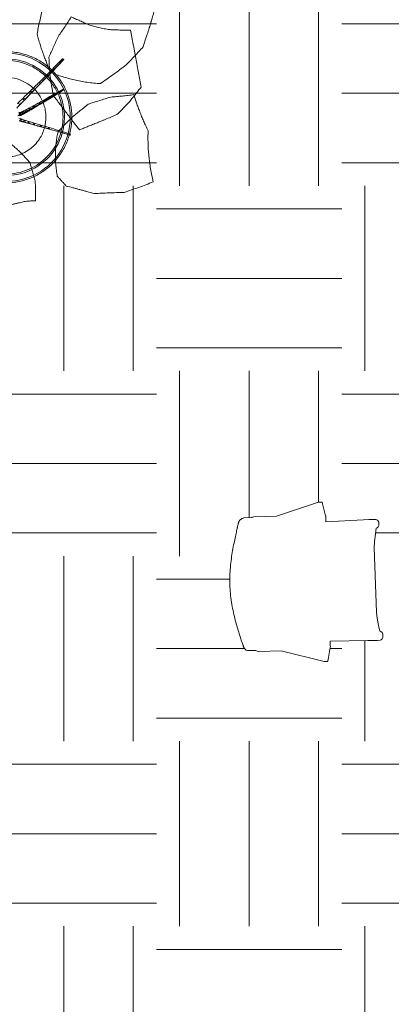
# Model space of a CAD drawing. Header units: millimetres. Extents: x 853417 to 929373, y -433185 to -369260.
# Tile 56 of 228: x 873567 to 874840, y -426704 to -423326. Entities that reach past the tile are written whole.
import ezdxf

# ---------------------------------------------------------------- set-up
doc = ezdxf.new("R2010")
doc.units = ezdxf.units.MM
doc.layers.add('I-FURN', color=7, linetype='Continuous', lineweight=9)
doc.layers.add('KOKO-FLOR-PATT', color=7, linetype='Continuous', lineweight=9)

# ---------------------------------------------------------------- blocks, each defined once
blk = doc.blocks.new('highframe_417 - Default-3411615-1 korrus_SA_kunstihanke plaan')
at = {"layer": 'I-FURN'}
for p, q in [((-207.7, 223.9), (-207.6, 238.1)), ((-207.6, 238.1), (-207.2, 247.9)), ((-207.2, 247.9), (-206.1, 251.2)), ((-206.1, 251.2), (-202.8, 254.6)), ((-202.8, 254.6), (-197.5, 256.9)), ((-197.5, 256.9), (-192, 257.5)), ((-192, 257.5), (-186.4, 256.9)), ((-186.4, 256.9), (-181.3, 254.7)), ((-181.3, 254.7), (-177.9, 251.3)), ((-177.9, 251.3), (-176.7, 247.7)), ((-176.7, 247.7), (-157.1, 243.9)), ((-157.1, 243.9), (-131.6, 240.2)), ((-131.6, 240.2), (-110.2, 238)), ((-110.2, 238), (110.2, 238)), ((110.2, 238), (131.6, 240.2)), ((131.6, 240.2), (157.1, 243.9)), ((157.1, 243.9), (176.7, 247.7)), ((176.7, 247.7), (177.9, 251.3)), ((177.9, 251.3), (181.3, 254.7)), ((181.3, 254.7), (186.4, 256.9)), ((186.4, 256.9), (192, 257.5)), ((192, 257.5), (197.5, 256.9)), ((197.5, 256.9), (202.8, 254.6)), ((202.8, 254.6), (206.1, 251.2)), ((206.1, 251.2), (207.2, 247.9)), ((207.2, 247.9), (207.6, 238.1)), ((207.6, 238.1), (207.7, 223.9)), ((-207.4, 205.1), (-207.7, 223.9)), ((-204.8, 76.1), (-207.4, 205.1)), ((207.4, 205.1), (204.8, 76.1)), ((207.7, 223.9), (207.4, 205.1)), ((-266.7, 67.1), (-225.8, 75.7)), ((-225.8, 75.7), (-224.5, 76.1)), ((-224.5, 76.1), (-218.3, 76.1)), ((-218.3, 76.1), (-204.8, 76.1)), ((204.8, 76.1), (218.3, 76.1)), ((218.3, 76.1), (224.3, 76.1)), ((224.3, 76.1), (225.8, 75.7)), ((225.8, 75.7), (266.7, 67.1)), ((-273.5, 63.5), (-273.3, 64.6)), ((-273.5, 62.4), (-273.5, 63.5)), ((-273.5, 58.1), (-273.5, 62.4)), ((-273.5, 53.4), (-273.5, 58.1)), ((-231.2, -92.7), (-273.5, 53.4)), ((-273.3, 64.6), (-271.6, 65.6)), ((-271.6, 65.6), (-269.5, 66.5)), ((-269.5, 66.5), (-266.7, 67.1)), ((273.5, 53.4), (231.2, -92.7)), ((266.7, 67.1), (269.5, 66.5)), ((269.5, 66.5), (271.6, 65.6)), ((271.6, 65.6), (273.3, 64.6)), ((273.3, 64.6), (273.5, 63.5)), ((273.5, 63.5), (273.5, 62.4)), ((273.5, 62.4), (273.5, 58.1)), ((273.5, 58.1), (273.5, 53.4)), ((-231.3, -170), (-231.2, -92.7)), ((231.2, -92.7), (231.3, -170)), ((-230.3, -175.5), (-231.3, -170)), ((-229.1, -177.1), (-230.3, -175.5)), ((-229.1, -204.3), (-229.1, -177.1)), ((226.9, -180), (226.8, -204.3)), ((230.3, -175.5), (226.9, -180)), ((231.3, -170), (230.3, -175.5))]:
    blk.add_line(p, q, dxfattribs=at)
blk.add_open_spline([(226.8, -204.3), (226.8, -207.2), (226.1, -210.5), (224, -213.7), (222.8, -215.1), (221.6, -216.1), (220.5, -217), (219.6, -217.6), (218.7, -218.2), (217.4, -219), (215.6, -219.9), (213.6, -220.7), (211.9, -221.4), (210.6, -221.9), (209.2, -222.4), (207.3, -223.1), (204.8, -223.9), (201.5, -224.9), (196.8, -226.3), (190.4, -228.2), (179, -231.5), (162.5, -236.1), (139.9, -242), (114.8, -247.8), (87.8, -253), (59.1, -257.3), (29.4, -260.1), (-0.9, -261.2), (-31.4, -259.9), (-61.6, -256.8), (-90.8, -252.3), (-118.3, -247), (-143.8, -241.2), (-162.7, -236.5), (-176.1, -233.1), (-185.3, -230.6), (-192, -228.9), (-197, -227.7), (-200.4, -226.8), (-203.6, -226), (-206.5, -225.2), (-208.8, -224.6), (-210.5, -224.1), (-211.7, -223.7), (-212.9, -223.2), (-214.4, -222.7), (-216.1, -222), (-217.7, -221.2), (-218.9, -220.5), (-219.7, -219.9), (-220.5, -219.3), (-221.6, -218.4), (-223.2, -216.9), (-225.3, -214.1), (-227.4, -209.7), (-228.6, -206.2), (-229.1, -204.3)], degree=3, knots=[-1, -1, -1, -1, -0.958333, -0.947917, -0.9375, -0.927083, -0.921875, -0.916667, -0.911458, -0.90625, -0.895833, -0.885417, -0.880208, -0.875, -0.869792, -0.864583, -0.854167, -0.84375, -0.833333, -0.8125, -0.791667, -0.75, -0.708333, -0.666667, -0.625, -0.583333, -0.541667, -0.5, -0.458333, -0.416667, -0.375, -0.333333, -0.291667, -0.25, -0.229167, -0.208333, -0.1875, -0.177083, -0.166667, -0.15625, -0.145833, -0.135417, -0.130208, -0.125, -0.119792, -0.114583, -0.104167, -0.09375, -0.088542, -0.083333, -0.078125, -0.072917, -0.0625, -0.041667, -0.020833, 0, 0, 0, 0], dxfattribs=at)
blk = doc.blocks.new('Furniture_Interior-Artwork-Decoration_Gotessons_Areca-Palm  - Default-1583015-1 korrus_SA_kunstihanke plaan')
at = {"layer": 'I-FURN'}
for p, q in [((236.7, 142.3), (184.8, 109.8)), ((184.4, 115.7), (189.2, 112.2)), ((184.8, 109.8), (184.4, 115.7)), ((189.2, 112.2), (184.8, 109.8)), ((139.8, 89), (145.6, 85)), ((140.1, 82), (139.8, 89)), ((145.6, 85), (140.1, 82)), ((49.4, 36.5), (58.2, 31)), ((72.5, 49.6), (80.3, 44.6)), ((72.5, 40.3), (72.5, 49.6)), ((80.3, 44.6), (72.5, 40.3)), ((102.5, 67), (109.3, 62.5)), ((102.7, 58.9), (102.5, 67)), ((109.3, 62.5), (102.7, 58.9)), ((212.2, 43.6), (175.6, 32.4)), ((175.6, 32.4), (178.3, 36.6)), ((178.3, 36.6), (180.4, 32)), ((44, -4.6), (50.2, 4.6)), ((50, -6.5), (46.3, 1.1)), ((46.6, 4.5), (51.8, -6.2)), ((58.2, 31), (49.3, 26.1)), ((49.8, -3.4), (55.6, 5.2)), ((50.2, 4.6), (55.1, -5.4)), ((55.6, 5.2), (60.1, -4.1)), ((57.7, -1.5), (63.1, 6.5)), ((63.1, 6.5), (67.3, -2.2)), ((68.1, 1.2), (73.1, 8.5)), ((76.9, 0.5), (68.1, 1.2)), ((73.1, 8.5), (76.9, 0.5)), ((81.5, 4.8), (86, 11.5)), ((89.5, 4.2), (81.5, 4.8)), ((86, 11.5), (89.5, 4.2)), ((98.3, 9.5), (102.3, 15.6)), ((105.5, 8.9), (98.3, 9.5)), ((102.3, 15.6), (105.5, 8.9)), ((119.1, 15.5), (122.7, 20.9)), ((125.5, 15), (119.1, 15.5)), ((122.7, 20.9), (125.5, 15)), ((144.9, 23.1), (148, 27.9)), ((150.5, 22.6), (144.9, 23.1)), ((148, 27.9), (150.5, 22.6)), ((180.4, 32), (175.6, 32.4)), ((51.8, -6.2), (39.9, -5.3)), ((41.1, -24), (49, -18.6)), ((49.7, -28.1), (41.1, -24)), ((55.1, -5.4), (44, -4.6)), ((45.2, -6.2), (50, -6.5)), ((49, -18.6), (49.7, -28.1)), ((60.1, -4.1), (49.8, -3.4)), ((52, -29.9), (59.2, -24.9)), ((59.9, -33.7), (52, -29.9)), ((67.3, -2.2), (57.7, -1.5)), ((59.2, -24.9), (59.9, -33.7)), ((65.8, -37.5), (72.3, -32.9)), ((72.3, -32.9), (72.9, -40.9)), ((72.9, -40.9), (65.8, -37.5)), ((82.8, -47), (88.7, -42.9)), ((89.2, -50.1), (82.8, -47)), ((88.7, -42.9), (89.2, -50.1)), ((103.7, -58.8), (108.9, -55.1)), ((109.3, -61.5), (103.7, -58.8)), ((108.9, -55.1), (109.3, -61.5)), ((129.3, -73.5), (133.9, -70.2)), ((134.2, -75.8), (129.3, -73.5)), ((133.9, -70.2), (134.2, -75.8)), ((159.6, -90.9), (163.6, -88)), ((163.8, -92.8), (159.6, -90.9)), ((163.6, -88), (163.8, -92.8))]:
    blk.add_line(p, q, dxfattribs=at)
at = {"layer": 'I-FURN', "flags": 128}
for points in [[(184.4, 115.7), (210.3, 131.3), (236.2, 147)], [(189.2, 112.2), (214.6, 128.1), (240.1, 144)], [(236.2, 147), (237.2, 146.2), (238.1, 145.5), (239.1, 144.8), (240.1, 144)], [(236.7, 142.3), (236.6, 143.4), (236.5, 144.6), (236.4, 145.8), (236.2, 147)], [(240.1, 144), (239.2, 143.6), (238.4, 143.1), (237.6, 142.7), (236.7, 142.3)], [(184.8, 109.8), (162.5, 95.9), (140.1, 82)], [(145.6, 85), (167.4, 98.6), (189.2, 112.2)], [(140.1, 82), (121.4, 70.5), (102.7, 58.9)], [(109.3, 62.5), (127.5, 73.8), (145.6, 85)], [(178.3, 36.6), (196.3, 41.9), (214.3, 47.1)], [(180.4, 32), (198.3, 37.6), (216.2, 43.2)], [(212.2, 43.6), (212.7, 44.5), (213.2, 45.4), (213.8, 46.3), (214.3, 47.1)], [(216.2, 43.2), (215.2, 43.3), (214.2, 43.4), (213.2, 43.5), (212.2, 43.6)], [(214.3, 47.1), (214.8, 46.2), (215.2, 45.2), (215.7, 44.2), (216.2, 43.2)], [(175.6, 32.4), (160.3, 27.8), (144.9, 23.1)], [(150.5, 22.6), (165.5, 27.3), (180.4, 32)], [(159.6, -90.9), (144.5, -82.2), (129.3, -73.5)], [(134.2, -75.8), (149, -84.3), (163.8, -92.8)], [(195.3, -111.5), (177.5, -101.2), (159.6, -90.9)], [(163.8, -92.8), (181.2, -102.9), (198.7, -113.1)], [(195.3, -111.5), (196.1, -110.9), (197, -110.3), (197.8, -109.6), (198.6, -109)], [(198.7, -113.1), (197.9, -112.7), (197, -112.3), (196.2, -111.9), (195.3, -111.5)], [(198.6, -109), (198.6, -110), (198.7, -111), (198.7, -112.1), (198.7, -113.1)]]:
    blk.add_lwpolyline(points, dxfattribs=at)
at = {"layer": 'I-FURN'}
for points, knots in [([(213.8, 333.6), (206.2, 319.6), (195.3, 298.6), (181.8, 270.8), (175.5, 257.1), (172.5, 250.2)], [0, 0, 0, 0, 0.5, 0.75, 1, 1, 1, 1]), ([(514.2, 119.3), (517.1, 124.2), (522.9, 133.6), (530.9, 146.4), (537, 155.9), (541.5, 162.8), (544.6, 167.7), (547.4, 172), (549.7, 175.7), (551.7, 178.9), (553.4, 181.9), (555, 184.6), (556.5, 187.3), (557.9, 189.7), (559, 191.7), (560, 193.3), (560.9, 194.9), (562.1, 196.9), (563.6, 199.2), (565.2, 202), (567.5, 205.7), (570.6, 210.9), (575.4, 219.2), (582.3, 231), (590.7, 245.1), (598.3, 257.6), (604.3, 267.4), (608.6, 274.5), (612.8, 281.3), (618.4, 290.6), (625.6, 302.1), (634.2, 316.1), (640, 325.4), (642.9, 330.1)], [0, 0, 0, 0, 0.05, 0.1, 0.15, 0.175, 0.2, 0.225, 0.25, 0.275, 0.3, 0.325, 0.35, 0.375, 0.3875, 0.4, 0.4125, 0.425, 0.45, 0.475, 0.5, 0.55, 0.6, 0.65, 0.7, 0.75, 0.775, 0.8, 0.825, 0.85, 0.9, 0.95, 1, 1, 1, 1]), ([(326.2, 259), (324, 260.7), (319.6, 264.1), (310.9, 270.9), (304.7, 276), (300.7, 279.3)], [0, 0, 0, 0, 0.25, 0.5, 1, 1, 1, 1]), ([(172.5, 250.2), (172.6, 244.1), (173, 232), (173.7, 214.1), (174.9, 196.2), (176.4, 178.6), (178.3, 161.4), (181.3, 138.7), (184.1, 121.9), (186.2, 110.5)], [0, 0, 0, 0, 0.125, 0.25, 0.375, 0.5, 0.625, 0.75, 1, 1, 1, 1]), ([(351.8, 238.5), (349.5, 240.2), (345, 243.7), (336.3, 250.5), (330.2, 255.6), (326.2, 259)], [0, 0, 0, 0, 0.25, 0.5, 1, 1, 1, 1]), ([(474.5, -12.6), (475, -4.4), (476, 12.1), (477.4, 36.7), (478.6, 57.1), (479.6, 73.5), (480.4, 85.9), (481.1, 98.6), (481.9, 111.5), (482.7, 124.5), (483.4, 137.1), (484.2, 149.4), (485.2, 165.8), (485.7, 178), (486, 186.1)], [0, 0, 0, 0, 0.125, 0.25, 0.375, 0.4375, 0.5, 0.5625, 0.625, 0.6875, 0.75, 0.8125, 0.875, 1, 1, 1, 1]), ([(192.7, 163.7), (190.1, 152.7), (185.5, 130.7), (181.1, 103), (178.5, 81.2), (176.5, 59.5), (175.5, 43.3), (175.1, 32.4)], [0, 0, 0, 0, 0.25, 0.5, 0.625, 0.75, 1, 1, 1, 1]), ([(175.1, 32.4), (177.6, 26.6), (182.5, 15.2), (189.7, -1.5), (195.7, -15.7), (200.5, -27.1), (204, -35.5), (207.5, -44), (212.3, -55.3), (218.3, -69.5), (225.7, -86.4), (230.8, -97.7), (233.4, -103.3)], [0, 0, 0, 0, 0.125, 0.25, 0.375, 0.4375, 0.5, 0.5625, 0.625, 0.75, 0.875, 1, 1, 1, 1]), ([(283.5, -25.4), (272.5, -30.1), (256.4, -37.2), (235.3, -47.5), (219.7, -55.6), (204.4, -64.1), (184.4, -75.9), (170, -85.2), (160.4, -91.7)], [0, 0, 0, 0, 0.25, 0.375, 0.5, 0.625, 0.75, 1, 1, 1, 1]), ([(460.6, -164), (459.3, -157.7), (456.8, -145.4), (453.5, -127.5), (450.9, -110.3), (449.1, -96.4), (447.8, -85.4), (446.9, -77.2), (446.2, -69.2), (445.5, -61.4), (444.9, -53.8), (444.3, -43.8), (443.9, -36.6), (443.7, -31.8)], [0, 0, 0, 0, 0.125, 0.25, 0.375, 0.5, 0.5625, 0.625, 0.6875, 0.75, 0.8125, 0.875, 1, 1, 1, 1]), ([(-28.5, -64.1), (-21.9, -72.2), (-12.4, -84.3), (-0.2, -101.2), (8.6, -114.2), (17.1, -127.7), (25.4, -141.5), (33.1, -155.7), (38.1, -165.3), (40.5, -170.2)], [0, 0, 0, 0, 0.25, 0.375, 0.5, 0.625, 0.75, 0.875, 1, 1, 1, 1]), ([(160.4, -91.7), (157.7, -97), (152.5, -107.9), (145.5, -124.6), (140.2, -139.1), (136.3, -151.1), (133.6, -160.3), (131.2, -169.6), (128.2, -182.3), (125.1, -198.6), (122.4, -218.6), (121.2, -232.2), (120.7, -239.1)], [0, 0, 0, 0, 0.125, 0.25, 0.375, 0.4375, 0.5, 0.5625, 0.625, 0.75, 0.875, 1, 1, 1, 1]), ([(233.4, -103.3), (237.6, -102.7), (246.5, -101.4), (258.6, -99.7), (268.9, -98.3), (277, -97.3), (285.5, -96.2), (294.2, -95.1), (303.3, -93.8), (312.8, -92.6), (322.6, -91.2), (336, -89.2), (353.4, -86.2), (368, -83.4), (375.6, -81.9)], [0, 0, 0, 0, 0.125, 0.25, 0.3125, 0.375, 0.4375, 0.5, 0.5625, 0.625, 0.6875, 0.75, 0.875, 1, 1, 1, 1]), ([(434.3, -338.3), (434.6, -330.5), (435.3, -315.1), (436.8, -292.5), (438.7, -273.6), (440.5, -258.7), (442, -247.8), (443.7, -236.9), (445.6, -226), (447.7, -215.3), (450.7, -201.3), (454.8, -184.2), (458.6, -170.7), (460.6, -164)], [0, 0, 0, 0, 0.125, 0.25, 0.375, 0.4375, 0.5, 0.5625, 0.625, 0.6875, 0.75, 0.875, 1, 1, 1, 1]), ([(-5.5, -296.3), (-8.2, -296.2), (-13.8, -295.9), (-22.3, -295.6), (-29.6, -295.5), (-35.5, -295.5), (-40, -295.5), (-44.7, -295.5), (-51.3, -295.6), (-60, -295.9), (-70.2, -296.5), (-79.1, -297.4), (-85.6, -298.2), (-90.7, -298.7), (-94.4, -299.1), (-97.5, -299.4), (-100.2, -299.8), (-103, -300.1), (-106.7, -300.7), (-111.5, -301.4), (-117.4, -302.3), (-125.2, -303.8), (-135.3, -305.7), (-147.7, -308.5), (-160.2, -311.8), (-168.8, -314.2), (-173.1, -315.5)], [0, 0, 0, 0, 0.041667, 0.083333, 0.125, 0.145833, 0.166667, 0.1875, 0.208333, 0.25, 0.291667, 0.333333, 0.375, 0.416667, 0.458333, 0.479167, 0.5, 0.520833, 0.541667, 0.583333, 0.625, 0.666667, 0.75, 0.833333, 0.916667, 1, 1, 1, 1]), ([(142.5, -279.3), (149.1, -282.9), (159.2, -288.5), (173.2, -296.3), (183.9, -302.2), (195, -308.4), (210, -316.8), (221.7, -323.4), (229.8, -328)], [0, 0, 0, 0, 0.25, 0.375, 0.5, 0.625, 0.75, 1, 1, 1, 1])]:
    blk.add_open_spline(points, degree=3, knots=knots, dxfattribs=at)
for points in [[(300.7, 279.3), (295.9, 274.7), (286.4, 265.8), (271.7, 252.5), (256.8, 239.4), (246.8, 230.6), (241.8, 226.2)], [(419.1, 204.5), (412.5, 207.1), (399.9, 212.4), (382.4, 220.9), (366.3, 229.7), (356.5, 235.5), (351.8, 238.5)], [(241.8, 226.2), (237.6, 221), (229.2, 210.5), (216.7, 194.8), (204.5, 179.2), (196.5, 168.9), (192.7, 163.7)], [(486, 186.1), (480, 187.5), (468.2, 190.3), (451, 194.9), (434.6, 199.7), (424.2, 202.9), (419.1, 204.5)], [(139.8, 89), (154.7, 97.9), (169.5, 106.8), (184.4, 115.7)], [(186.2, 110.5), (191.9, 106.7), (203.4, 99), (221, 88), (239.2, 77.2), (258.2, 66.9), (277.8, 57.3), (298.3, 48.3), (319.4, 40.2), (334.1, 35.3), (341.5, 32.9)], [(442.9, 73.7), (448.8, 77.3), (460.6, 84.7), (478.5, 96.2), (496.1, 107.5), (508.1, 115.3), (514.2, 119.3)], [(102.5, 67), (114.9, 74.3), (127.4, 81.7), (139.8, 89)], [(341.5, 32.9), (349.6, 36), (366.1, 42.3), (391.3, 52.2), (417, 62.6), (434.2, 69.9), (442.9, 73.7)], [(72.5, 40.3), (64.8, 35.6), (57, 30.9), (49.3, 26.1)], [(49.4, 36.5), (57.1, 40.9), (64.8, 45.2), (72.5, 49.6)], [(58.2, 31), (65.6, 35.6), (72.9, 40.1), (80.3, 44.6)], [(72.5, 49.6), (82.5, 55.4), (92.5, 61.2), (102.5, 67)], [(102.7, 58.9), (92.6, 52.7), (82.5, 46.5), (72.5, 40.3)], [(80.3, 44.6), (90, 50.6), (99.7, 56.6), (109.3, 62.5)], [(148, 27.9), (158.1, 30.8), (168.2, 33.7), (178.3, 36.6)], [(43, 21.7), (48.1, 24.8), (53.1, 27.9), (58.2, 31)], [(46.6, 4.5), (47.8, 4.5), (49, 4.6), (50.2, 4.6)], [(50.2, 4.6), (52, 4.8), (53.8, 5), (55.6, 5.2)], [(55.6, 5.2), (58.1, 5.6), (60.6, 6), (63.1, 6.5)], [(68.1, 1.2), (64.7, 0.3), (61.2, -0.6), (57.7, -1.5)], [(63.1, 6.5), (66.4, 7.1), (69.7, 7.8), (73.1, 8.5)], [(67.3, -2.2), (70.5, -1.3), (73.7, -0.4), (76.9, 0.5)], [(81.5, 4.8), (77, 3.6), (72.6, 2.4), (68.1, 1.2)], [(73.1, 8.5), (77.4, 9.5), (81.7, 10.5), (86, 11.5)], [(76.9, 0.5), (81.1, 1.7), (85.3, 2.9), (89.5, 4.2)], [(98.3, 9.5), (92.7, 7.9), (87.1, 6.3), (81.5, 4.8)], [(86, 11.5), (91.4, 12.8), (96.9, 14.2), (102.3, 15.6)], [(89.5, 4.2), (94.8, 5.7), (100.2, 7.3), (105.5, 8.9)], [(119.1, 15.5), (112.2, 13.5), (105.2, 11.5), (98.3, 9.5)], [(102.3, 15.6), (109.1, 17.4), (115.9, 19.2), (122.7, 20.9)], [(105.5, 8.9), (112.2, 10.9), (118.9, 13), (125.5, 15)], [(144.9, 23.1), (136.3, 20.6), (127.7, 18), (119.1, 15.5)], [(122.7, 20.9), (131.1, 23.3), (139.5, 25.6), (148, 27.9)], [(125.5, 15), (133.8, 17.5), (142.2, 20.1), (150.5, 22.6)], [(41.1, -13.7), (43.7, -15.3), (46.4, -17), (49, -18.6)], [(52, -29.9), (48.4, -28), (44.7, -26), (41.1, -24)], [(41.9, -24), (44.5, -25.4), (47.1, -26.7), (49.7, -28.1)], [(49.8, -3.4), (47.9, -3.8), (45.9, -4.2), (44, -4.6)], [(49, -18.6), (52.4, -20.7), (55.8, -22.8), (59.2, -24.9)], [(49.7, -28.1), (53.1, -30), (56.5, -31.8), (59.9, -33.7)], [(57.7, -1.5), (55.1, -2.1), (52.4, -2.8), (49.8, -3.4)], [(50, -6.5), (50.6, -6.4), (51.2, -6.3), (51.8, -6.2)], [(51.8, -6.2), (52.9, -5.9), (54, -5.7), (55.1, -5.4)], [(65.8, -37.5), (61.2, -35), (56.6, -32.4), (52, -29.9)], [(55.1, -5.4), (56.8, -5), (58.4, -4.6), (60.1, -4.1)], [(59.2, -24.9), (63.6, -27.6), (67.9, -30.3), (72.3, -32.9)], [(59.9, -33.7), (64.2, -36.1), (68.5, -38.5), (72.9, -40.9)], [(60.1, -4.1), (62.5, -3.5), (64.9, -2.8), (67.3, -2.2)], [(72.3, -32.9), (77.8, -36.2), (83.3, -39.6), (88.7, -42.9)], [(364.8, -20.7), (358, -20.9), (344.3, -21.5), (323.8, -22.5), (303.5, -23.7), (290.1, -24.8), (283.5, -25.4)], [(443.7, -31.8), (437.1, -31.1), (423.9, -29.5), (404.3, -26.7), (384.5, -23.7), (371.4, -21.7), (364.8, -20.7)], [(420.6, -53.3), (425, -50), (433.9, -43.3), (447.3, -33.2), (460.9, -23), (470, -16.1), (474.5, -12.6)], [(82.8, -47), (77.1, -43.9), (71.4, -40.7), (65.8, -37.5)], [(72.9, -40.9), (78.3, -43.9), (83.8, -47), (89.2, -50.1)], [(103.7, -58.8), (96.7, -54.9), (89.8, -51), (82.8, -47)], [(88.7, -42.9), (95.5, -47), (102.2, -51), (108.9, -55.1)], [(89.2, -50.1), (95.9, -53.9), (102.6, -57.7), (109.3, -61.5)], [(129.3, -73.5), (120.8, -68.6), (112.2, -63.7), (103.7, -58.8)], [(108.9, -55.1), (117.3, -60.1), (125.6, -65.1), (133.9, -70.2)], [(109.3, -61.5), (117.6, -66.3), (125.9, -71), (134.2, -75.8)], [(375.6, -81.9), (382.7, -76.8), (397.3, -67), (412.7, -57.8), (420.6, -53.3)], [(133.9, -70.2), (143.8, -76.1), (153.7, -82), (163.6, -88)], [(163.6, -88), (175.2, -95), (186.9, -102), (198.6, -109)], [(40.5, -170.2), (41, -175.5), (41.8, -186.2), (42.7, -202.8), (43.2, -219.8), (43.2, -231.3), (43.3, -237)], [(43.3, -237), (42.1, -242.4), (39.7, -253.1), (35.7, -269.5), (31.7, -285.6), (28.9, -296.6), (27.5, -302.2)], [(120.7, -239.1), (122.4, -242.4), (125.9, -248.9), (131.2, -258.9), (136.7, -269), (140.5, -275.9), (142.5, -279.3)], [(27.5, -302.2), (22.1, -301.1), (11.2, -299), (0.1, -297.2), (-5.5, -296.3)], [(229.8, -328), (237.6, -329.5), (253.6, -332.6), (278.4, -337.6), (303.7, -343.1), (320.8, -347.2), (329.4, -349.3)], [(329.4, -349.3), (338.2, -348.5), (355.8, -346.9), (382.3, -344.3), (408.4, -341.4), (425.7, -339.4), (434.3, -338.3)]]:
    blk.add_open_spline(points, degree=3, dxfattribs=at)
blk = doc.blocks.new('Furniture_Other_Gotessons_Plant-Pot - Default-1583017-1 korrus_SA_kunstihanke plaan')
at = {"layer": 'I-FURN'}
for radius, start, end in [(220, 90, 270), (220, 270, 90), (200, 90, 270), (200, 270, 90)]:
    blk.add_arc((0, 0), radius, start, end, dxfattribs=at)
for points, knots in [([(0, 225), (-14.7, 225), (-44.2, 222.1), (-86.6, 209.2), (-125.8, 188.3), (-160.1, 160.1), (-188.3, 125.8), (-209.2, 86.6), (-222.1, 44.2), (-225.7, 7.3), (-224.3, -22), (-220, -51.2), (-209.2, -86.6), (-188.3, -125.8), (-160.1, -160.1), (-125.8, -188.3), (-86.6, -209.2), (-44.1, -222.1), (-14.7, -225), (0, -225)], [0, 0, 0, 0, 0.0625, 0.125, 0.1875, 0.25, 0.3125, 0.375, 0.4375, 0.5, 0.53125, 0.5625, 0.625, 0.6875, 0.75, 0.8125, 0.875, 0.9375, 1, 1, 1, 1]), ([(0, -225), (14.7, -225), (44.2, -222.1), (86.6, -209.2), (125.8, -188.3), (160.1, -160.1), (188.3, -125.8), (209.2, -86.6), (222.1, -44.2), (225.7, -7.3), (224.3, 22), (220, 51.2), (209.2, 86.6), (188.3, 125.8), (160.1, 160.1), (125.8, 188.3), (86.6, 209.2), (44.1, 222.1), (14.7, 225), (0, 225)], [0, 0, 0, 0, 0.0625, 0.125, 0.1875, 0.25, 0.3125, 0.375, 0.4375, 0.5, 0.53125, 0.5625, 0.625, 0.6875, 0.75, 0.8125, 0.875, 0.9375, 1, 1, 1, 1]), ([(0, 195), (-23.8, 195), (-71.4, 186.2), (-133.4, 148.2), (-170.3, 100.1), (-188, 55.7), (-195.4, 18.7), (-195.4, -20.4), (-186.8, -60.7), (-170.1, -98.2), (-146, -131.4), (-115.4, -158.9), (-79.9, -179.5), (-40.8, -192.1), (-13.6, -195), (0, -195)], [-1, -1, -1, -1, -0.883333, -0.766667, -0.65, -0.591667, -0.533333, -0.466667, -0.4, -0.333333, -0.266667, -0.2, -0.133333, -0.066667, 0, 0, 0, 0]), ([(0, -195), (23.8, -195), (71.4, -186.2), (133.4, -148.2), (170.3, -100.1), (188, -55.7), (195.4, -18.7), (195.4, 20.4), (186.8, 60.7), (170.1, 98.2), (146, 131.4), (115.4, 158.9), (79.9, 179.5), (40.8, 192.1), (13.6, 195), (0, 195)], [-1, -1, -1, -1, -0.883333, -0.766667, -0.65, -0.591667, -0.533333, -0.466667, -0.4, -0.333333, -0.266667, -0.2, -0.133333, -0.066667, 0, 0, 0, 0]), ([(0, 136.4), (-8.5, 136.4), (-25.5, 134.8), (-50.1, 127.7), (-73, 116.2), (-97.4, 97.5), (-119.9, 69.2), (-132.5, 37.2), (-136.5, 10.2), (-136.5, -10.2), (-133.5, -30.4), (-125.4, -56.5), (-108.2, -86.3), (-78, -114.4), (-47, -129.3), (-20.3, -135.4), (-6.7, -136.4), (0, -136.4)], [-1, -1, -1, -1, -0.940476, -0.880952, -0.821429, -0.761905, -0.666667, -0.571429, -0.52381, -0.47619, -0.428571, -0.380952, -0.285714, -0.190476, -0.095238, -0.047619, 0, 0, 0, 0]), ([(0, -136.4), (8.5, -136.4), (25.5, -134.8), (50.1, -127.7), (73, -116.2), (97.4, -97.5), (119.9, -69.2), (132.5, -37.2), (136.5, -10.2), (136.5, 10.2), (133.5, 30.4), (125.4, 56.5), (108.2, 86.3), (78, 114.4), (47, 129.3), (20.3, 135.4), (6.7, 136.4), (0, 136.4)], [-1, -1, -1, -1, -0.940476, -0.880952, -0.821429, -0.761905, -0.666667, -0.571429, -0.52381, -0.47619, -0.428571, -0.380952, -0.285714, -0.190476, -0.095238, -0.047619, 0, 0, 0, 0])]:
    blk.add_open_spline(points, degree=3, knots=knots, dxfattribs=at)

msp = doc.modelspace()

# ---------------------------------------------------------------- hatches: boundary and pattern name
at = {"layer": 'KOKO-FLOR-PATT', "true_color": 0x800000}
h = msp.add_hatch(dxfattribs=at)
h.set_pattern_fill('FP_23', color=16, style=0, pattern_type=2)
h.set_pattern_definition([(0, (463824.66, -1284242.16), (635, 635), [635, -635]), (0, (463824.66, -1284004.04), (635, 635), [635, -635]), (0, (463824.66, -1283765.9), (635, 635), [635, -635]), (90, (463904.03, -1283686.54), (-635, 635), [635, -635]), (90, (464142.16, -1283686.54), (-635, 635), [635, -635]), (90, (464380.3, -1283686.54), (-635, 635), [635, -635])])
h.paths.add_polyline_path([(877428.3, -423101.2), (877424.7, -423103.4), (877428.2, -423101.3)], flags=0)
h.paths.add_polyline_path([(877525.8, -423111.2), (877526.4, -423113.8), (877525.9, -423111.2)], flags=0)
h.paths.add_polyline_path([(877534.9, -423107.1), (877536.1, -423097.8), (877534, -423097.8), (877534.4, -423102.4)], flags=0)
h.paths.add_polyline_path([(877525.7, -423106.7), (877527.1, -423110.6), (877530.4, -423106.9), (877525.7, -423106.7)], flags=0)
h.paths.add_polyline_path([(877423.1, -423080.8), (877435.4, -423081), (877434, -423101), (877429.2, -423103.4), (877432.4, -423110.3), (877441.7, -423111.5), (877441.8, -423104.8), (877525.6, -423103.4), (877525.9, -423106.4), (877534, -423097.8), (877535.8, -423087.3), (877542.6, -423087.1), (877540.9, -423097.7), (877547, -423102.5), (877542, -423110.6), (877530.2, -423119.6), (877526, -423117.5), (877524.6, -423120.2), (877442, -423121.6), (877441.6, -423116.4), (877436.9, -423122.4), (877428.8, -423117.4), (877419.8, -423105.5), (877421.9, -423101.4), (877420.5, -423101.3), (877421.9, -423080.9)], flags=0)
h.paths.add_polyline_path([(873018.8, -426995.8), (878630.8, -426785.5), (878480.9, -422983.4), (878479.1, -422983.6), (878480.9, -423105.5), (878270, -423112.2), (878267.4, -423091.5), (878266.1, -423051.3), (878250.1, -423051.3), (878248.8, -423009.8), (878237.7, -423008.4), (878237.2, -423006.2), (878233.7, -423006.3), (878235.1, -423014.2), (878245.9, -423013.9), (878247.1, -423051.9), (877315.6, -423081.4), (877314.4, -423043.4), (877326.4, -423042.9), (877325.6, -423035.1), (877322.1, -423035.2), (877322.2, -423039.2), (877311.3, -423040.9), (877312.6, -423081.5), (877296.6, -423082), (877296.5, -423143.1), (877083.6, -423147.8), (877079.3, -423042.9), (872915.1, -423174.9), (872915, -423174.9), (873018.3, -426978.7)], flags=0)
h.paths.add_polyline_path([(875238.7, -426387.2), (875178.1, -426385.2), (875121.2, -426377.5), (875026.7, -426357.7), (875018.6, -426354.2), (875012.8, -426348.4), (875008.7, -426338.9), (875002.6, -426227.5), (874955, -426078), (874962.5, -426068.7), (875009.4, -426058.3), (875022.9, -426057.8), (875015.3, -425884.7), (875018.6, -425879.4), (875029.2, -425876.1), (875040, -425878.5), (875044.9, -425885.3), (875090.2, -425891.2), (875111.6, -425892.6), (875353.2, -425881.8), (875398, -425872.7), (875402.3, -425865.6), (875413, -425862.4), (875423.8, -425864.9), (875428.6, -425872.7), (875430.2, -425914.2), (875432.2, -426043.2), (875455.1, -426043.2), (875494.5, -426050), (875501.6, -426058.7), (875501.7, -426063.4), (875464.6, -426211), (875467.6, -426288.2), (875463.4, -426298.4), (875462.7, -426330.5), (875457.5, -426336.2), (875436.2, -426345.3), (875378.3, -426363.4), (875326.8, -426376.1), (875268.9, -426385.2)], flags=0)
h.paths.add_polyline_path([(875839, -426379.7), (875778.4, -426377.6), (875721.5, -426370), (875627, -426350.1), (875618.9, -426346.6), (875613.1, -426340.9), (875609, -426331.4), (875602.9, -426219.9), (875555.3, -426070.5), (875561.6, -426061.5), (875609.7, -426050.8), (875623.2, -426050.3), (875615.6, -425877.2), (875618.8, -425871.8), (875629.5, -425868.5), (875640.3, -425871), (875645.2, -425877.8), (875690.4, -425883.6), (875711.9, -425885.1), (875953.5, -425874.2), (875998.3, -425865.1), (876002.6, -425858), (876013.3, -425854.8), (876024.1, -425857.3), (876028.9, -425865.1), (876030.5, -425906.6), (876032.5, -426035.6), (876055.3, -426035.6), (876094.7, -426042.4), (876101.8, -426051.2), (876102, -426055.9), (876064.9, -426203.4), (876067.8, -426280.6), (876063.7, -426290.8), (876063, -426322.9), (876057.8, -426328.6), (876036.5, -426337.8), (875978.6, -426355.9), (875927.1, -426368.6), (875869.2, -426377.6)], flags=0)
h.paths.add_polyline_path([(876438, -426346), (876377.4, -426344), (876320.5, -426336.3), (876226, -426316.5), (876217.9, -426313), (876212.1, -426307.2), (876208, -426297.7), (876201.9, -426186.3), (876154.3, -426036.8), (876160.6, -426027.8), (876208.7, -426017.1), (876222.2, -426016.6), (876214.6, -425843.5), (876217.8, -425838.1), (876228.5, -425834.9), (876239.3, -425837.3), (876244.2, -425844.1), (876289.4, -425850), (876310.9, -425851.4), (876552.5, -425840.6), (876598.1, -425830.1), (876601.6, -425824.3), (876612.3, -425821.1), (876623.1, -425823.6), (876627.9, -425831.5), (876629.5, -425873), (876631.5, -426002), (876654.4, -426002), (876694, -426009.1), (876700.9, -426017.5), (876701, -426022.2), (876663.9, -426169.7), (876666.9, -426247), (876662.7, -426257.2), (876662, -426289.2), (876656.8, -426295), (876635.5, -426304.1), (876577.6, -426322.2), (876526.1, -426334.9), (876468.2, -426344)], flags=0)
h.paths.add_polyline_path([(877038.2, -426338.4), (876977.6, -426336.4), (876920.8, -426328.8), (876826.3, -426308.9), (876818.1, -426305.4), (876812.4, -426299.6), (876808.3, -426290.1), (876802.1, -426178.7), (876754.6, -426029.2), (876760.9, -426020.2), (876809, -426009.5), (876822.5, -426009.1), (876814.9, -425836), (876819.1, -425830.1), (876828.8, -425827.3), (876839.9, -425830.1), (876844.4, -425836.5), (876889.7, -425842.4), (876911.2, -425843.8), (877152.8, -425833), (877197.6, -425823.9), (877201.9, -425816.8), (877212.5, -425813.6), (877223.4, -425816.1), (877228.2, -425823.9), (877229.8, -425865.4), (877231.8, -425994.4), (877254.6, -425994.4), (877294, -426001.2), (877301.1, -426009.9), (877300, -426019.9), (877264.2, -426162.2), (877267.1, -426239.4), (877263, -426249.6), (877262.3, -426281.7), (877257.1, -426287.4), (877235.8, -426296.6), (877177.9, -426314.6), (877126.4, -426327.3), (877068.5, -426336.4)], flags=0)
h.paths.add_polyline_path([(874906.4, -425830.1), (874865.6, -424645.1), (877259.2, -424562.9), (877300, -425747.8), (874962.5, -425828.2)], flags=0)
h.paths.add_polyline_path([(878444.8, -425551), (878413.8, -424571.5), (878434.4, -424571.5), (878477.5, -424611.9), (878505.9, -425506.6), (878464.8, -425550.4)], flags=0)
h.paths.add_polyline_path([(874610.4, -425527.7), (874462.8, -425490.7), (874385.6, -425493.6), (874375.4, -425489.5), (874343.3, -425488.8), (874337.6, -425483.6), (874328.4, -425462.2), (874310.4, -425404.4), (874297.7, -425352.8), (874288.6, -425294.9), (874286.6, -425234.2), (874292, -425174.9), (874305.7, -425099), (874319.6, -425044.6), (874325.3, -425038.9), (874334.9, -425034.7), (874446.3, -425028.6), (874595.8, -424981.1), (874604.8, -424987.3), (874615.5, -425035.4), (874615.9, -425049), (874789, -425041.3), (874794.4, -425044.6), (874797.7, -425055.2), (874795.3, -425066.1), (874788.4, -425070.9), (874782.6, -425116.2), (874781.2, -425137.6), (874792, -425379.3), (874801.1, -425424), (874808.2, -425428.3), (874811.4, -425439), (874808.9, -425449.8), (874801.1, -425454.6), (874759.6, -425456.3), (874630.6, -425458.2), (874630.6, -425481.1), (874623.8, -425520.5), (874615.1, -425527.6)], flags=0)
h.paths.add_polyline_path([(877569.8, -425426), (877560.6, -425419.5), (877550, -425371.4), (877549.5, -425357.9), (877377.1, -425365.5), (877371, -425361.8), (877367.8, -425351.1), (877370.3, -425340.3), (877377.3, -425334.2), (877383.1, -425290.2), (877384.6, -425268.8), (877374.4, -425027.1), (877365.5, -424982.3), (877358.3, -424978), (877355.1, -424967.3), (877357.7, -424956.5), (877365.5, -424951.7), (877407, -424950.2), (877536, -424948.6), (877536, -424926.1), (877543, -424886.3), (877551.8, -424879.3), (877556.5, -424879.1), (877703.9, -424916.6), (877788.3, -424915.9), (877819.9, -424916.6), (877825.3, -424918.5), (877833.7, -424928.4), (877838.9, -424943), (877861.7, -425024.7), (877873.3, -425080.9), (877879.5, -425141.2), (877877.7, -425201.2), (877870.2, -425257), (877855.4, -425324.7), (877843.6, -425363.1), (877836.7, -425369), (877830.5, -425370.7), (877806.3, -425371.5), (877794.9, -425376.4), (877719.1, -425378.7), (877574.5, -425425.8)], flags=0)
h.paths.add_polyline_path([(874985, -424590.8), (874974.2, -424588.3), (874969.4, -424580.5), (874967.9, -424538.9), (874966.3, -424409.9), (874940.2, -424409.3), (874904, -424403), (874897, -424394.2), (874896.8, -424389.5), (874934.3, -424242.1), (874933.6, -424157.7), (874934.3, -424126.1), (874936.3, -424120.7), (874946.1, -424112.3), (874960.7, -424107.1), (875042.4, -424084.2), (875098.6, -424072.7), (875158.9, -424066.5), (875218.9, -424068.3), (875274.7, -424075.8), (875342.4, -424090.5), (875380.8, -424102.4), (875386.7, -424109.3), (875388.4, -424115.5), (875389.2, -424139.7), (875394.1, -424151.1), (875396.6, -424227.5), (875443.5, -424376.4), (875437.2, -424385.4), (875389.1, -424396), (875375.6, -424396.4), (875383.2, -424568.9), (875379.5, -424574.9), (875368.8, -424578.2), (875358, -424575.7), (875353.2, -424568.9), (875307.4, -424562.9), (875286.5, -424561.4), (875044.8, -424571.6), (875000, -424580.5), (874995.7, -424587.7), (874990.6, -424590.1)], flags=0)
h.paths.add_polyline_path([(875584.4, -424557.2), (875573.6, -424554.6), (875568.7, -424545.3), (875567.3, -424505.3), (875565.7, -424376.3), (875543.2, -424376.3), (875503.4, -424369.3), (875496.4, -424360.5), (875497.2, -424351.9), (875533.7, -424208.4), (875533, -424124), (875533.7, -424092.4), (875535.6, -424087), (875545.5, -424078.6), (875560.1, -424073.4), (875641.8, -424050.6), (875698, -424039), (875758.3, -424032.8), (875818.3, -424034.6), (875874.1, -424042.1), (875941.8, -424056.9), (875980.1, -424068.7), (875986.1, -424075.6), (875987.8, -424081.8), (875988.6, -424106), (875993.5, -424117.4), (875996, -424193.8), (876042.9, -424342.8), (876036.6, -424351.7), (875988.5, -424362.3), (875975, -424362.8), (875982.6, -424535.2), (875978.9, -424541.3), (875968.2, -424544.5), (875957.4, -424542), (875952.6, -424535.2), (875907.3, -424529.2), (875885.9, -424527.7), (875644.2, -424537.9), (875599.4, -424546.9), (875595.1, -424554), (875590, -424556.4)], flags=0)
h.paths.add_polyline_path([(876184.3, -424549.6), (876173.5, -424547.1), (876168.7, -424539.3), (876167.2, -424497.7), (876165.6, -424368.7), (876143.1, -424368.7), (876103.3, -424361.8), (876096.3, -424353), (876096.1, -424348.3), (876133.6, -424200.9), (876132.9, -424116.5), (876133.6, -424084.9), (876135.5, -424079.5), (876145.4, -424071), (876160, -424065.8), (876241.7, -424043), (876297.9, -424031.5), (876358.2, -424025.3), (876418.2, -424027.1), (876474, -424034.6), (876541.7, -424049.3), (876580, -424061.2), (876586, -424068.1), (876587.7, -424074.2), (876588.5, -424098.5), (876593.4, -424109.8), (876595.7, -424185.6), (876642.8, -424335.2), (876636.5, -424344.2), (876588.4, -424354.8), (876574.9, -424355.2), (876582.5, -424527.7), (876578.8, -424533.7), (876568.1, -424537), (876557.3, -424534.5), (876552.5, -424527.7), (876507.2, -424521.7), (876485.8, -424520.2), (876244.1, -424530.3), (876199.3, -424539.3), (876195, -424546.4), (876189.9, -424548.8)], flags=0)
h.paths.add_polyline_path([(876783.7, -424515.9), (876772.9, -424513.4), (876768.1, -424505.6), (876766.6, -424464), (876765, -424335), (876742.5, -424335), (876702.7, -424328.1), (876695.6, -424319.3), (876695.5, -424314.6), (876733, -424167.2), (876731.6, -424062.6), (876733, -424051.2), (876734.9, -424045.8), (876744.8, -424037.4), (876759.3, -424032.2), (876841.1, -424009.3), (876897.3, -423997.8), (876957.6, -423991.6), (877017.6, -423993.4), (877073.4, -424000.9), (877141.1, -424015.6), (877179.4, -424027.5), (877185.4, -424034.4), (877187.1, -424040.6), (877187.9, -424064.8), (877192.8, -424076.2), (877195.3, -424152.6), (877242.2, -424301.5), (877235.9, -424310.5), (877187.8, -424321.1), (877174.3, -424321.5), (877181.8, -424494), (877178.1, -424500), (877167.5, -424503.3), (877156.7, -424500.8), (877151.9, -424494), (877106.6, -424488), (877085.1, -424486.5), (876843.5, -424496.7), (876798.7, -424505.6), (876794.4, -424512.8), (876789.3, -424515.2)], flags=0)
h.paths.add_polyline_path([(877274.4, -423139.8), (877280.4, -423139.6), (877279.9, -423123.6), (877273.9, -423123.8), (877274.4, -423139.6)], flags=0)
h.paths.add_polyline_path([(877432.4, -423110.3), (877434.4, -423102.5), (877441.5, -423109.4), (877437.1, -423109.8)], flags=0)
h.paths.add_polyline_path([(878285.9, -423107.7), (878291.8, -423105.5), (878291.4, -423091.5), (878285.4, -423091.7), (878285.9, -423107.6)], flags=0)
h.paths.add_polyline_path([(877286.1, -423048.3), (877292.1, -423048.1), (877291.6, -423036.2), (877285.7, -423036.3), (877286.1, -423048.1)], flags=0)
h.paths.add_polyline_path([(878268.4, -423017.2), (878274.4, -423017), (878273.9, -423005), (878268, -423005.2), (878268.4, -423017)], flags=0)

# ---------------------------------------------------------------- block references
at = {"layer": 'I-FURN'}
for name, p, rotation in [('Furniture_Interior-Artwork-Decoration_Gotessons_Areca-Palm  - Default-1583015-1 korrus_SA_kunstihanke plaan', (873520, -423660.5), 14.12458629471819), ('Furniture_Other_Gotessons_Plant-Pot - Default-1583017-1 korrus_SA_kunstihanke plaan', (873520, -423660.5), 14.12458629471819), ('highframe_417 - Default-3411615-1 korrus_SA_kunstihanke plaan', (874547.2, -425256.3), 272.0487930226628)]:
    msp.add_blockref(name, p, dxfattribs=dict(at, rotation=rotation))

doc.saveas('drawing.dxf')
